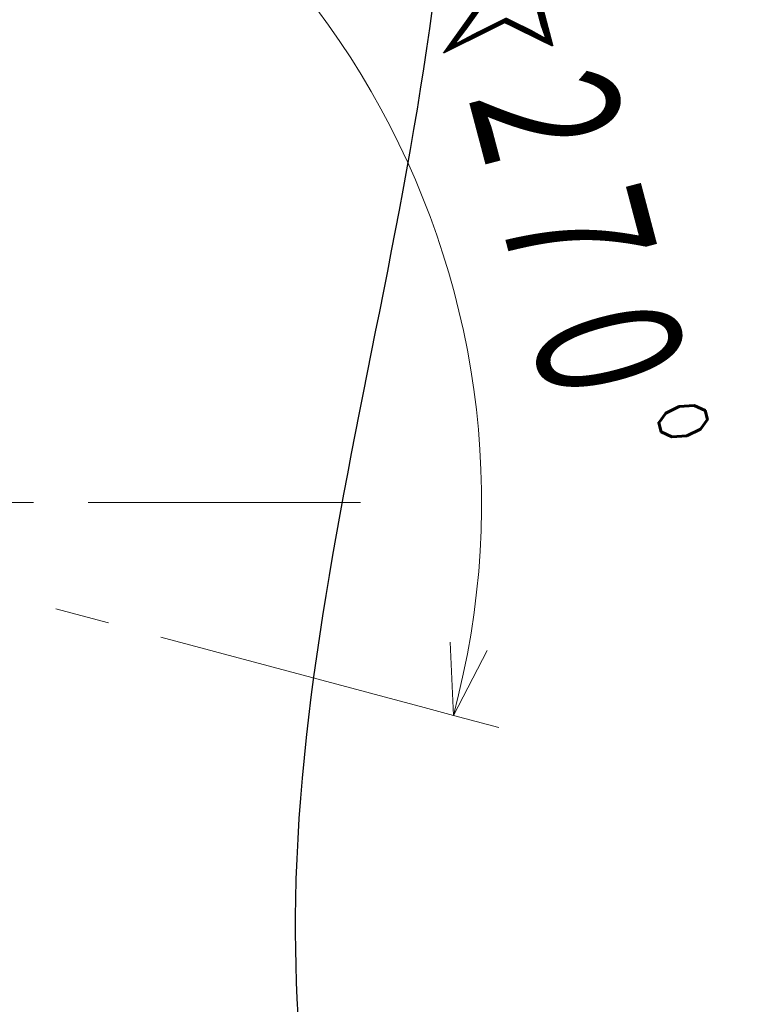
# Model space of a CAD drawing. Header units: millimetres. Extents: x 0 to 1300, y 0 to 891.
# Tile 34 of 127: x 617 to 663, y 253 to 316. Entities that reach past the tile are written whole.
import ezdxf

# ---------------------------------------------------------------- set-up
doc = ezdxf.new("R2010")
doc.units = ezdxf.units.MM
doc.header["$LTSCALE"] = 0.545669
doc.linetypes.add('CENTER', pattern=[50.8, 31.75, -6.35, 6.35, -6.35])
doc.layers.add('NoLayerName_001', color=7, linetype='Continuous')
doc.styles.get("Standard").update_dxf_attribs({"font": 'txt', "bigfont": 'extfont2'})

# ---------------------------------------------------------------- blocks, each defined once
blk = doc.blocks.new('DIM_0002')
at = {"color": 3, "linetype": 'Continuous', "lineweight": 13}
for points in [[(104.992, 44.018), (102.838, 39.887), (102.638, 44.541)], [(100.97, 40.387), (102.838, 39.887), (105.736, 39.11)]]:
    blk.add_lwpolyline(points, dxfattribs=at)
blk.add_arc((52.31, 53.426), 52.31, 345, 255, dxfattribs=at)
at = {"color": 3, "linetype": 'Continuous', "lineweight": 13, "width": 0.666667}
blk.add_text('☆２７０%%d', height=10.5, rotation=284.77796, dxfattribs=at).set_placement((100.434, 87.839))

msp = doc.modelspace()

# ---------------------------------------------------------------- linework, layer by layer
at = {"layer": 'NoLayerName_001', "color": 60, "linetype": 'CENTER', "lineweight": 13}
msp.add_line((642.5367, 271.8837), (589.9424, 285.9763), dxfattribs=at)
at = {"layer": 'NoLayerName_001', "color": 4, "linetype": 'CENTER', "lineweight": 13}
msp.add_line((638.4842, 284.922), (526.877, 284.922), dxfattribs=at)
at = {"layer": 'NoLayerName_001', "color": 7, "linetype": 'Continuous', "lineweight": 25}
msp.add_open_spline([(633.2613, 378.0675), (636.6371, 365.9645), (652.7363, 327.7279), (624.7431, 264.1478), (641.533, 215.0483), (645.1214, 192.7332)], degree=3, knots=[0, 0, 0, 0, 37.6947766, 120.2702915, 188.0758482, 188.0758482, 188.0758482, 188.0758482], dxfattribs=at)

# ---------------------------------------------------------------- block references
at = {"layer": 'NoLayerName_001', "color": 3, "linetype": 'Continuous', "lineweight": 13}
msp.add_blockref('DIM_0002', (541.5667, 231.4964), dxfattribs=at)

doc.saveas('drawing.dxf')
